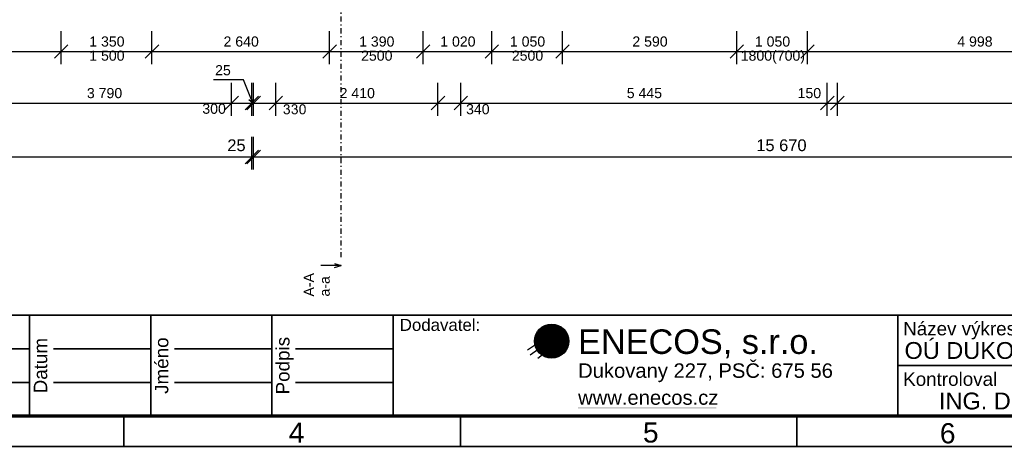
# Model space of a CAD drawing. Extents: x -12025 to 39812, y -28775 to 12.
# Tile 13 of 90: x 12852 to 27483, y -28613 to -22263. Entities that reach past the tile are written whole.
import ezdxf
from ezdxf.enums import TextEntityAlignment as Align

# ---------------------------------------------------------------- set-up
doc = ezdxf.new("R2010")
doc.units = 0
doc.header["$MEASUREMENT"] = 0
doc.linetypes.add('Čerchovaná S', pattern=[175, 75, -42.5, 15, -42.5])
for name, color, linetype in [('OÚ Dukovany půdorys kóty 1NP', 7, 'Continuous'), ('OÚ Dukovany půdorys podklad 1NP', 7, 'Continuous'), ('Ramecek', 7, 'Continuous')]:
    doc.layers.add(name, color=color, linetype=linetype)
doc.styles.add('Arial', font='txt')
doc.styles.add('Arial_B', font='txt')

# ---------------------------------------------------------------- blocks, each defined once
blk = doc.blocks.new('(1)')
at = {"color": 7, "linetype": 'Continuous'}
for p, q in [((0, -413), (267, -235)), ((38, -490), (394, -235)), ((153, -541), (420, -324))]:
    blk.add_line(p, q, dxfattribs=at)
at = {"color": 2, "linetype": 'Continuous', "const_width": 254}
for points in [[(356, -159, 0.414214), (229, -286)], [(483, -286, 0.414214), (356, -159)], [(229, -286, 0.414214), (356, -413)], [(356, -413, 0.414214), (483, -286)]]:
    blk.add_lwpolyline(points, format="xyb", dxfattribs=at)
at = {"color": 7, "linetype": 'Continuous'}
blk.add_circle((356, -286), 254, dxfattribs=at)
blk.add_solid([(750, -1262), (2803, -1262), (750, -1287), (2803, -1287)], dxfattribs=at)
at = {"color": 7, "linetype": 'Continuous', "style": 'Arial'}
for s, height, p in [('ENECOS, s.r.o.', 364.3, (750, -476)), ('Dukovany 227, PSČ: 675 56', 214.8, (750, -831)), ('www.enecos.cz', 214.8, (750, -1231))]:
    blk.add_text(s, height=height, dxfattribs=at).set_placement(p)
blk = doc.blocks.new('(2)')
at = {"color": 7, "linetype": 'Continuous', "const_width": 25}
for points in [[(18000, 0), (0, 0)], [(12600, -1500), (12600, 0)], [(14400, -1500), (14400, 0)], [(16200, -1500), (16200, 0)], [(18000, 0), (18000, -1500)], [(1200, -500), (12600, -500)], [(12950, -500), (14400, -500)], [(14750, -500), (16200, -500)], [(16550, -500), (18000, -500)], [(1200, -1000), (12600, -1000)], [(12950, -1000), (14400, -1000)], [(14750, -1000), (16200, -1000)], [(16550, -1000), (18000, -1000)], [(18000, -1500), (0, -1500)]]:
    blk.add_lwpolyline(points, dxfattribs=at)
at = {"color": 7, "linetype": 'Continuous', "style": 'Arial'}
for s, p in [('Datum', (12861, -750)), ('Jméno', (14661, -750)), ('Podpis', (16461, -750))]:
    blk.add_text(s, height=200, rotation=90, dxfattribs=at).set_placement(p, align=Align.CENTER)
blk = doc.blocks.new('(4)')
at = {"linetype": 'Continuous'}
h = blk.add_hatch(color=1, dxfattribs=at)
edge = h.paths.add_edge_path()
edge.add_spline(control_points=[(0, -111), (0, -111), (18, -108), (18, -108)], knot_values=[0, 0, 0, 0, 1, 1, 1, 1], degree=3, periodic=0)
edge.add_spline(control_points=[(18, -108), (20, -119), (24, -126), (29, -131)], knot_values=[0, 0, 0, 0, 1, 1, 1, 1], degree=3, periodic=0)
edge.add_spline(control_points=[(29, -131), (34, -135), (40, -138), (48, -138)], knot_values=[0, 0, 0, 0, 1, 1, 1, 1], degree=3, periodic=0)
edge.add_spline(control_points=[(48, -138), (56, -138), (64, -135), (70, -129)], knot_values=[0, 0, 0, 0, 1, 1, 1, 1], degree=3, periodic=0)
edge.add_spline(control_points=[(70, -129), (76, -123), (79, -115), (79, -107)], knot_values=[0, 0, 0, 0, 1, 1, 1, 1], degree=3, periodic=0)
edge.add_spline(control_points=[(79, -107), (79, -98), (76, -91), (70, -86)], knot_values=[0, 0, 0, 0, 1, 1, 1, 1], degree=3, periodic=0)
edge.add_spline(control_points=[(70, -86), (65, -80), (58, -77), (49, -77)], knot_values=[0, 0, 0, 0, 1, 1, 1, 1], degree=3, periodic=0)
edge.add_spline(control_points=[(49, -77), (46, -77), (41, -78), (36, -79)], knot_values=[0, 0, 0, 0, 1, 1, 1, 1], degree=3, periodic=0)
edge.add_spline(control_points=[(36, -79), (36, -79), (38, -63), (38, -63)], knot_values=[0, 0, 0, 0, 1, 1, 1, 1], degree=3, periodic=0)
edge.add_spline(control_points=[(38, -63), (40, -63), (41, -64), (41, -64)], knot_values=[0, 0, 0, 0, 1, 1, 1, 1], degree=3, periodic=0)
edge.add_spline(control_points=[(41, -64), (49, -64), (56, -61), (62, -57)], knot_values=[0, 0, 0, 0, 1, 1, 1, 1], degree=3, periodic=0)
edge.add_spline(control_points=[(62, -57), (69, -53), (72, -47), (72, -39)], knot_values=[0, 0, 0, 0, 1, 1, 1, 1], degree=3, periodic=0)
edge.add_spline(control_points=[(72, -39), (72, -32), (70, -26), (65, -22)], knot_values=[0, 0, 0, 0, 1, 1, 1, 1], degree=3, periodic=0)
edge.add_spline(control_points=[(65, -22), (60, -17), (55, -15), (47, -15)], knot_values=[0, 0, 0, 0, 1, 1, 1, 1], degree=3, periodic=0)
edge.add_spline(control_points=[(47, -15), (40, -15), (34, -17), (29, -22)], knot_values=[0, 0, 0, 0, 1, 1, 1, 1], degree=3, periodic=0)
edge.add_spline(control_points=[(29, -22), (25, -26), (22, -33), (20, -42)], knot_values=[0, 0, 0, 0, 1, 1, 1, 1], degree=3, periodic=0)
edge.add_spline(control_points=[(20, -42), (20, -42), (2, -39), (2, -39)], knot_values=[0, 0, 0, 0, 1, 1, 1, 1], degree=3, periodic=0)
edge.add_spline(control_points=[(2, -39), (4, -26), (9, -17), (17, -10)], knot_values=[0, 0, 0, 0, 1, 1, 1, 1], degree=3, periodic=0)
edge.add_spline(control_points=[(17, -10), (25, -3), (35, 0), (47, 0)], knot_values=[0, 0, 0, 0, 1, 1, 1, 1], degree=3, periodic=0)
edge.add_spline(control_points=[(47, 0), (55, 0), (63, -2), (69, -5)], knot_values=[0, 0, 0, 0, 1, 1, 1, 1], degree=3, periodic=0)
edge.add_spline(control_points=[(69, -5), (76, -9), (82, -14), (85, -20)], knot_values=[0, 0, 0, 0, 1, 1, 1, 1], degree=3, periodic=0)
edge.add_spline(control_points=[(85, -20), (89, -26), (91, -32), (91, -39)], knot_values=[0, 0, 0, 0, 1, 1, 1, 1], degree=3, periodic=0)
edge.add_spline(control_points=[(91, -39), (91, -45), (89, -51), (85, -57)], knot_values=[0, 0, 0, 0, 1, 1, 1, 1], degree=3, periodic=0)
edge.add_spline(control_points=[(85, -57), (82, -62), (77, -66), (70, -69)], knot_values=[0, 0, 0, 0, 1, 1, 1, 1], degree=3, periodic=0)
edge.add_spline(control_points=[(70, -69), (79, -71), (86, -76), (91, -82)], knot_values=[0, 0, 0, 0, 1, 1, 1, 1], degree=3, periodic=0)
edge.add_spline(control_points=[(91, -82), (96, -88), (98, -96), (98, -106)], knot_values=[0, 0, 0, 0, 1, 1, 1, 1], degree=3, periodic=0)
edge.add_spline(control_points=[(98, -106), (98, -119), (93, -130), (84, -139)], knot_values=[0, 0, 0, 0, 1, 1, 1, 1], degree=3, periodic=0)
edge.add_spline(control_points=[(84, -139), (74, -148), (62, -153), (48, -153)], knot_values=[0, 0, 0, 0, 1, 1, 1, 1], degree=3, periodic=0)
edge.add_spline(control_points=[(48, -153), (34, -153), (24, -149), (15, -141)], knot_values=[0, 0, 0, 0, 1, 1, 1, 1], degree=3, periodic=0)
edge.add_spline(control_points=[(15, -141), (6, -133), (1, -123), (0, -111)], knot_values=[0, 0, 0, 0, 1, 1, 1, 1], degree=3, periodic=0)
edge.add_spline(control_points=[(0, -111), (0, -111), (0, -111), (0, -111)], knot_values=[0, 0, 0, 0, 1, 1, 1, 1], degree=3, periodic=0)
h = blk.add_hatch(color=1, dxfattribs=at)
edge = h.paths.add_edge_path()
edge.add_spline(control_points=[(118, -111), (118, -111), (136, -108), (136, -108)], knot_values=[0, 0, 0, 0, 1, 1, 1, 1], degree=3, periodic=0)
edge.add_spline(control_points=[(136, -108), (138, -119), (142, -126), (147, -131)], knot_values=[0, 0, 0, 0, 1, 1, 1, 1], degree=3, periodic=0)
edge.add_spline(control_points=[(147, -131), (152, -135), (158, -138), (165, -138)], knot_values=[0, 0, 0, 0, 1, 1, 1, 1], degree=3, periodic=0)
edge.add_spline(control_points=[(165, -138), (174, -138), (181, -135), (187, -129)], knot_values=[0, 0, 0, 0, 1, 1, 1, 1], degree=3, periodic=0)
edge.add_spline(control_points=[(187, -129), (193, -123), (196, -115), (196, -107)], knot_values=[0, 0, 0, 0, 1, 1, 1, 1], degree=3, periodic=0)
edge.add_spline(control_points=[(196, -107), (196, -98), (193, -91), (188, -86)], knot_values=[0, 0, 0, 0, 1, 1, 1, 1], degree=3, periodic=0)
edge.add_spline(control_points=[(188, -86), (182, -80), (175, -77), (167, -77)], knot_values=[0, 0, 0, 0, 1, 1, 1, 1], degree=3, periodic=0)
edge.add_spline(control_points=[(167, -77), (163, -77), (159, -78), (154, -79)], knot_values=[0, 0, 0, 0, 1, 1, 1, 1], degree=3, periodic=0)
edge.add_spline(control_points=[(154, -79), (154, -79), (156, -63), (156, -63)], knot_values=[0, 0, 0, 0, 1, 1, 1, 1], degree=3, periodic=0)
edge.add_spline(control_points=[(156, -63), (157, -63), (158, -64), (159, -64)], knot_values=[0, 0, 0, 0, 1, 1, 1, 1], degree=3, periodic=0)
edge.add_spline(control_points=[(159, -64), (167, -64), (174, -61), (180, -57)], knot_values=[0, 0, 0, 0, 1, 1, 1, 1], degree=3, periodic=0)
edge.add_spline(control_points=[(180, -57), (186, -53), (189, -47), (189, -39)], knot_values=[0, 0, 0, 0, 1, 1, 1, 1], degree=3, periodic=0)
edge.add_spline(control_points=[(189, -39), (189, -32), (187, -26), (183, -22)], knot_values=[0, 0, 0, 0, 1, 1, 1, 1], degree=3, periodic=0)
edge.add_spline(control_points=[(183, -22), (178, -17), (172, -15), (165, -15)], knot_values=[0, 0, 0, 0, 1, 1, 1, 1], degree=3, periodic=0)
edge.add_spline(control_points=[(165, -15), (158, -15), (152, -17), (147, -22)], knot_values=[0, 0, 0, 0, 1, 1, 1, 1], degree=3, periodic=0)
edge.add_spline(control_points=[(147, -22), (142, -26), (139, -33), (138, -42)], knot_values=[0, 0, 0, 0, 1, 1, 1, 1], degree=3, periodic=0)
edge.add_spline(control_points=[(138, -42), (138, -42), (120, -39), (120, -39)], knot_values=[0, 0, 0, 0, 1, 1, 1, 1], degree=3, periodic=0)
edge.add_spline(control_points=[(120, -39), (122, -26), (127, -17), (135, -10)], knot_values=[0, 0, 0, 0, 1, 1, 1, 1], degree=3, periodic=0)
edge.add_spline(control_points=[(135, -10), (143, -3), (153, 0), (165, 0)], knot_values=[0, 0, 0, 0, 1, 1, 1, 1], degree=3, periodic=0)
edge.add_spline(control_points=[(165, 0), (173, 0), (180, -2), (187, -5)], knot_values=[0, 0, 0, 0, 1, 1, 1, 1], degree=3, periodic=0)
edge.add_spline(control_points=[(187, -5), (194, -9), (199, -14), (203, -20)], knot_values=[0, 0, 0, 0, 1, 1, 1, 1], degree=3, periodic=0)
edge.add_spline(control_points=[(203, -20), (207, -26), (208, -32), (208, -39)], knot_values=[0, 0, 0, 0, 1, 1, 1, 1], degree=3, periodic=0)
edge.add_spline(control_points=[(208, -39), (208, -45), (207, -51), (203, -57)], knot_values=[0, 0, 0, 0, 1, 1, 1, 1], degree=3, periodic=0)
edge.add_spline(control_points=[(203, -57), (200, -62), (195, -66), (188, -69)], knot_values=[0, 0, 0, 0, 1, 1, 1, 1], degree=3, periodic=0)
edge.add_spline(control_points=[(188, -69), (197, -71), (203, -76), (208, -82)], knot_values=[0, 0, 0, 0, 1, 1, 1, 1], degree=3, periodic=0)
edge.add_spline(control_points=[(208, -82), (213, -88), (216, -96), (216, -106)], knot_values=[0, 0, 0, 0, 1, 1, 1, 1], degree=3, periodic=0)
edge.add_spline(control_points=[(216, -106), (216, -119), (211, -130), (201, -139)], knot_values=[0, 0, 0, 0, 1, 1, 1, 1], degree=3, periodic=0)
edge.add_spline(control_points=[(201, -139), (192, -148), (180, -153), (165, -153)], knot_values=[0, 0, 0, 0, 1, 1, 1, 1], degree=3, periodic=0)
edge.add_spline(control_points=[(165, -153), (152, -153), (141, -149), (133, -141)], knot_values=[0, 0, 0, 0, 1, 1, 1, 1], degree=3, periodic=0)
edge.add_spline(control_points=[(133, -141), (124, -133), (119, -123), (118, -111)], knot_values=[0, 0, 0, 0, 1, 1, 1, 1], degree=3, periodic=0)
edge.add_spline(control_points=[(118, -111), (118, -111), (118, -111), (118, -111)], knot_values=[0, 0, 0, 0, 1, 1, 1, 1], degree=3, periodic=0)
h = blk.add_hatch(color=1, dxfattribs=at)
edge = h.paths.add_edge_path()
edge.add_spline(control_points=[(235, -77), (235, -59), (237, -45), (241, -34)], knot_values=[0, 0, 0, 0, 1, 1, 1, 1], degree=3, periodic=0)
edge.add_spline(control_points=[(241, -34), (244, -23), (250, -15), (257, -9)], knot_values=[0, 0, 0, 0, 1, 1, 1, 1], degree=3, periodic=0)
edge.add_spline(control_points=[(257, -9), (264, -3), (273, 0), (284, 0)], knot_values=[0, 0, 0, 0, 1, 1, 1, 1], degree=3, periodic=0)
edge.add_spline(control_points=[(284, 0), (292, 0), (299, -2), (305, -5)], knot_values=[0, 0, 0, 0, 1, 1, 1, 1], degree=3, periodic=0)
edge.add_spline(control_points=[(305, -5), (311, -8), (316, -13), (320, -19)], knot_values=[0, 0, 0, 0, 1, 1, 1, 1], degree=3, periodic=0)
edge.add_spline(control_points=[(320, -19), (324, -25), (327, -32), (330, -41)], knot_values=[0, 0, 0, 0, 1, 1, 1, 1], degree=3, periodic=0)
edge.add_spline(control_points=[(330, -41), (332, -50), (333, -62), (333, -77)], knot_values=[0, 0, 0, 0, 1, 1, 1, 1], degree=3, periodic=0)
edge.add_spline(control_points=[(333, -77), (333, -94), (331, -108), (327, -119)], knot_values=[0, 0, 0, 0, 1, 1, 1, 1], degree=3, periodic=0)
edge.add_spline(control_points=[(327, -119), (324, -130), (318, -138), (311, -144)], knot_values=[0, 0, 0, 0, 1, 1, 1, 1], degree=3, periodic=0)
edge.add_spline(control_points=[(311, -144), (304, -150), (295, -153), (284, -153)], knot_values=[0, 0, 0, 0, 1, 1, 1, 1], degree=3, periodic=0)
edge.add_spline(control_points=[(284, -153), (270, -153), (258, -148), (250, -137)], knot_values=[0, 0, 0, 0, 1, 1, 1, 1], degree=3, periodic=0)
edge.add_spline(control_points=[(250, -137), (240, -125), (235, -105), (235, -77)], knot_values=[0, 0, 0, 0, 1, 1, 1, 1], degree=3, periodic=0)
edge.add_spline(control_points=[(235, -77), (235, -77), (235, -77), (235, -77)], knot_values=[0, 0, 0, 0, 1, 1, 1, 1], degree=3, periodic=0)
edge.add_spline(control_points=[(235, -77), (235, -77), (235, -77), (235, -77)], knot_values=[0, 0, 0, 0, 1, 1, 1, 1], degree=3, periodic=0)
edge.add_spline(control_points=[(235, -77), (235, -77), (254, -77), (254, -77)], knot_values=[0, 0, 0, 0, 1, 1, 1, 1], degree=3, periodic=0)
edge.add_spline(control_points=[(254, -77), (254, -101), (257, -117), (263, -126)], knot_values=[0, 0, 0, 0, 1, 1, 1, 1], degree=3, periodic=0)
edge.add_spline(control_points=[(263, -126), (269, -134), (276, -138), (284, -138)], knot_values=[0, 0, 0, 0, 1, 1, 1, 1], degree=3, periodic=0)
edge.add_spline(control_points=[(284, -138), (292, -138), (300, -134), (305, -126)], knot_values=[0, 0, 0, 0, 1, 1, 1, 1], degree=3, periodic=0)
edge.add_spline(control_points=[(305, -126), (311, -117), (314, -101), (314, -77)], knot_values=[0, 0, 0, 0, 1, 1, 1, 1], degree=3, periodic=0)
edge.add_spline(control_points=[(314, -77), (314, -52), (311, -35), (305, -27)], knot_values=[0, 0, 0, 0, 1, 1, 1, 1], degree=3, periodic=0)
edge.add_spline(control_points=[(305, -27), (300, -19), (292, -15), (284, -15)], knot_values=[0, 0, 0, 0, 1, 1, 1, 1], degree=3, periodic=0)
edge.add_spline(control_points=[(284, -15), (275, -15), (269, -19), (264, -26)], knot_values=[0, 0, 0, 0, 1, 1, 1, 1], degree=3, periodic=0)
edge.add_spline(control_points=[(264, -26), (257, -35), (254, -52), (254, -77)], knot_values=[0, 0, 0, 0, 1, 1, 1, 1], degree=3, periodic=0)
edge.add_spline(control_points=[(254, -77), (254, -77), (254, -77), (254, -77)], knot_values=[0, 0, 0, 0, 1, 1, 1, 1], degree=3, periodic=0)
edge.add_spline(control_points=[(254, -77), (254, -77), (235, -77), (235, -77)], knot_values=[0, 0, 0, 0, 1, 1, 1, 1], degree=3, periodic=0)
edge.add_spline(control_points=[(235, -77), (235, -77), (235, -77), (235, -77)], knot_values=[0, 0, 0, 0, 1, 1, 1, 1], degree=3, periodic=0)
edge.add_spline(control_points=[(235, -77), (235, -77), (235, -77), (235, -77)], knot_values=[0, 0, 0, 0, 1, 1, 1, 1], degree=3, periodic=0)
blk = doc.blocks.new('(11)')
at = {"color": 7, "linetype": 'Continuous', "const_width": 25}
for points in [[(200, 0), (200, -200)], [(200, -200), (0, -200)]]:
    blk.add_lwpolyline(points, dxfattribs=at)
at = {"color": 7, "linetype": 'Continuous', "style": 'Arial_B'}
blk.add_text('OÚ DUKOVANY 1NP', height=250, dxfattribs=at).set_placement((-13200, 650))
blk.add_text('3', height=250, dxfattribs=at).set_placement((-350, -100), align=Align.RIGHT)

msp = doc.modelspace()

# ---------------------------------------------------------------- linework, layer by layer
at = {"layer": 'OÚ Dukovany půdorys kóty 1NP', "color": 1, "linetype": 'Continuous'}
for p, q in [((13468, -22923), (13468, -22435)), ((13468, -22923), (13468, -22435)), ((14818, -22923), (14818, -22435)), ((14818, -22923), (14818, -22435)), ((17458, -22923), (17458, -22435)), ((17458, -22923), (17458, -22435)), ((18848, -22923), (18848, -22435)), ((18848, -22923), (18848, -22435)), ((19867, -22923), (19867, -22435)), ((19867, -22923), (19867, -22435)), ((20917, -22923), (20917, -22435)), ((20917, -22923), (20917, -22435)), ((23508, -22923), (23508, -22435)), ((23508, -22923), (23508, -22435)), ((24558, -22923), (24558, -22435)), ((24558, -22923), (24558, -22435)), ((13568, -22635), (13368, -22835)), ((13568, -22635), (13368, -22835)), ((14918, -22635), (14718, -22835)), ((14918, -22635), (14718, -22835)), ((17558, -22635), (17358, -22835)), ((17558, -22635), (17358, -22835)), ((18948, -22635), (18748, -22835)), ((18948, -22635), (18748, -22835)), ((19967, -22635), (19767, -22835)), ((19967, -22635), (19767, -22835)), ((21017, -22635), (20817, -22835)), ((21017, -22635), (20817, -22835)), ((23608, -22635), (23408, -22835)), ((23608, -22635), (23408, -22835)), ((24658, -22635), (24458, -22835)), ((24658, -22635), (24458, -22835)), ((11677, -22735), (13468, -22735)), ((13468, -22735), (14818, -22735)), ((14818, -22735), (17458, -22735)), ((17458, -22735), (18848, -22735)), ((18848, -22735), (19867, -22735)), ((19867, -22735), (20917, -22735)), ((20917, -22735), (23508, -22735)), ((23508, -22735), (24558, -22735)), ((24558, -22735), (29556, -22735)), ((16009, -23156), (15731, -23156)), ((16009, -23156), (15731, -23156)), ((16002, -23689), (16002, -23201)), ((16002, -23689), (16002, -23201)), ((16179, -23156), (16009, -23156)), ((16315, -23501), (16179, -23156)), ((16315, -23501), (16179, -23156)), ((16302, -23689), (16302, -23201)), ((16302, -23689), (16302, -23201)), ((16328, -23689), (16328, -23201)), ((16328, -23689), (16328, -23201)), ((16658, -23689), (16658, -23201)), ((16658, -23689), (16658, -23201)), ((19067, -23689), (19067, -23201)), ((19067, -23689), (19067, -23201)), ((19407, -23689), (19407, -23201)), ((19407, -23689), (19407, -23201)), ((24853, -23689), (24853, -23201)), ((25002, -23689), (25002, -23201)), ((16102, -23401), (15902, -23601)), ((16102, -23401), (15902, -23601)), ((16202, -23601), (16402, -23401)), ((16202, -23601), (16402, -23401)), ((16202, -23601), (16402, -23401)), ((16428, -23401), (16228, -23601)), ((16428, -23401), (16228, -23601)), ((16428, -23401), (16228, -23601)), ((16758, -23401), (16558, -23601)), ((16758, -23401), (16558, -23601)), ((19167, -23401), (18967, -23601)), ((19167, -23401), (18967, -23601)), ((19507, -23401), (19307, -23601)), ((19507, -23401), (19307, -23601)), ((24953, -23401), (24753, -23601)), ((24953, -23401), (24753, -23601)), ((25102, -23401), (24902, -23601)), ((25102, -23401), (24902, -23601)), ((12212, -23501), (16002, -23501)), ((16002, -23501), (16302, -23501)), ((16315, -23501), (16256, -23455)), ((16315, -23501), (16256, -23455)), ((16302, -23501), (16328, -23501)), ((16315, -23501), (16326, -23427)), ((16328, -23501), (16658, -23501)), ((16658, -23501), (19067, -23501)), ((19067, -23501), (19407, -23501)), ((19407, -23501), (24853, -23501)), ((19407, -23501), (24853, -23501)), ((24853, -23501), (25002, -23501)), ((24853, -23501), (25002, -23501)), ((25002, -23501), (31127, -23501))]:
    msp.add_line(p, q, dxfattribs=at)
at = {"layer": 'OÚ Dukovany půdorys kóty 1NP', "color": 154, "linetype": 'Continuous'}
for p, q in [((16302, -24489), (16302, -24001)), ((16302, -24489), (16302, -24001)), ((16328, -24489), (16328, -24001)), ((16328, -24489), (16328, -24001)), ((16202, -24401), (16402, -24201)), ((16202, -24401), (16402, -24201)), ((16202, -24401), (16402, -24201)), ((16428, -24201), (16228, -24401)), ((16428, -24201), (16228, -24401)), ((16428, -24201), (16228, -24401)), ((5432, -24301), (16302, -24301)), ((16302, -24301), (16328, -24301)), ((16328, -24301), (31997, -24301))]:
    msp.add_line(p, q, dxfattribs=at)
at = {"layer": 'OÚ Dukovany půdorys podklad 1NP', "color": 154, "linetype": 'Čerchovaná S'}
msp.add_line((17628, -25791), (17628, -1625), dxfattribs=at)
at = {"layer": 'OÚ Dukovany půdorys podklad 1NP', "color": 154, "linetype": 'Continuous'}
for p, q in [((17528, -25881), (17628, -25911)), ((17628, -25911), (17328, -25911)), ((17528, -25941), (17628, -25911))]:
    msp.add_line(p, q, dxfattribs=at)
at = {"layer": 'Ramecek', "color": 7, "linetype": 'Continuous'}
for points, const_width in [([(0, -28600), (39800, -28600), (39800, 0), (0, 0)], 25), ([(400, -28150), (39400, -28150), (39400, -450), (400, -450)], 50), ([(25900, -26650), (18400, -26650), (18400, -28150), (25900, -28150)], 25)]:
    msp.add_lwpolyline(points, close=True, dxfattribs=dict(at, const_width=const_width))
at = {"layer": 'Ramecek', "color": 7, "linetype": 'Continuous', "const_width": 25}
for points in [[(25900, -26650), (39400, -26650)], [(25900, -26650), (25900, -28150)], [(25900, -27400), (39400, -27400)], [(14400, -28156), (14400, -28600)], [(19400, -28150), (19400, -28594)], [(24400, -28594), (24400, -28150)]]:
    msp.add_lwpolyline(points, dxfattribs=at)

# ---------------------------------------------------------------- block references
at = {"color": 7, "linetype": 'Continuous'}
msp.add_blockref('(11)', (39200, -27950), dxfattribs=at)
at = {"layer": 'OÚ Dukovany půdorys kóty 1NP', "color": 1, "linetype": 'Continuous'}
msp.add_blockref('(4)', (16771, -23517), dxfattribs=at)
at = {"layer": 'Ramecek', "color": 7, "linetype": 'Continuous'}
for name, p in [('(2)', (400, -26650)), ('(1)', (20400, -26750))]:
    msp.add_blockref(name, p, dxfattribs=at)

# ---------------------------------------------------------------- texts
at = {"layer": 'OÚ Dukovany půdorys kóty 1NP', "color": 1, "linetype": 'Continuous', "style": 'Arial'}
for s, p in [('1\xa0350', (13886, -22662)), ('2\xa0640', (15881, -22662)), ('1\xa0390', (17896, -22662)), ('1\xa0020', (19101, -22662)), ('1\xa0050', (20136, -22662)), ('2\xa0590', (21956, -22662)), ('1\xa0050', (23776, -22662)), ('4\xa0998', (26784, -22662)), ('1\xa0500', (13886, -22872)), ('2500', (17925, -22872)), ('2500', (20165, -22872)), ('1800(700)', (23566, -22872)), ('25', (15756, -23088)), ('3\xa0790', (13851, -23428)), ('2\xa0410', (17606, -23428)), ('5\xa0445', (21873, -23428)), ('150', (24411, -23428)), ('300', (15566, -23660)), ('340', (19485, -23667))]:
    msp.add_text(s, height=150, dxfattribs=at).set_placement(p)
at = {"layer": 'OÚ Dukovany půdorys kóty 1NP', "color": 154, "linetype": 'Continuous', "style": 'Arial'}
for s, p in [('25', (15937, -24215)), ('15\xa0670', (23797, -24215))]:
    msp.add_text(s, height=175, dxfattribs=at).set_placement(p)
at = {"layer": 'OÚ Dukovany půdorys podklad 1NP', "color": 154, "linetype": 'Continuous', "style": 'Arial'}
for s, p in [('A-A', (17224, -26374)), ('a-a', (17459, -26374))]:
    msp.add_text(s, height=150, rotation=90, dxfattribs=at).set_placement(p)
at = {"layer": 'Ramecek', "color": 7, "linetype": 'Continuous', "style": 'Arial'}
for s, height, p in [('Dodavatel:', 179, (18500, -26884)), ('Název výkresu', 200, (25980, -26950)), ('Kontroloval', 200, (25980, -27700)), ('4', 300, (16850, -28545)), ('5', 300, (22113, -28542)), ('6', 300, (26525, -28554))]:
    msp.add_text(s, height=height, dxfattribs=at).set_placement(p)
at = {"layer": 'Ramecek', "color": 7, "linetype": 'Continuous', "style": 'Arial_B'}
msp.add_text('ING. DOLEŽAL', height=250, dxfattribs=at).set_placement((28918, -28050), align=Align.RIGHT)

doc.saveas('drawing.dxf')
